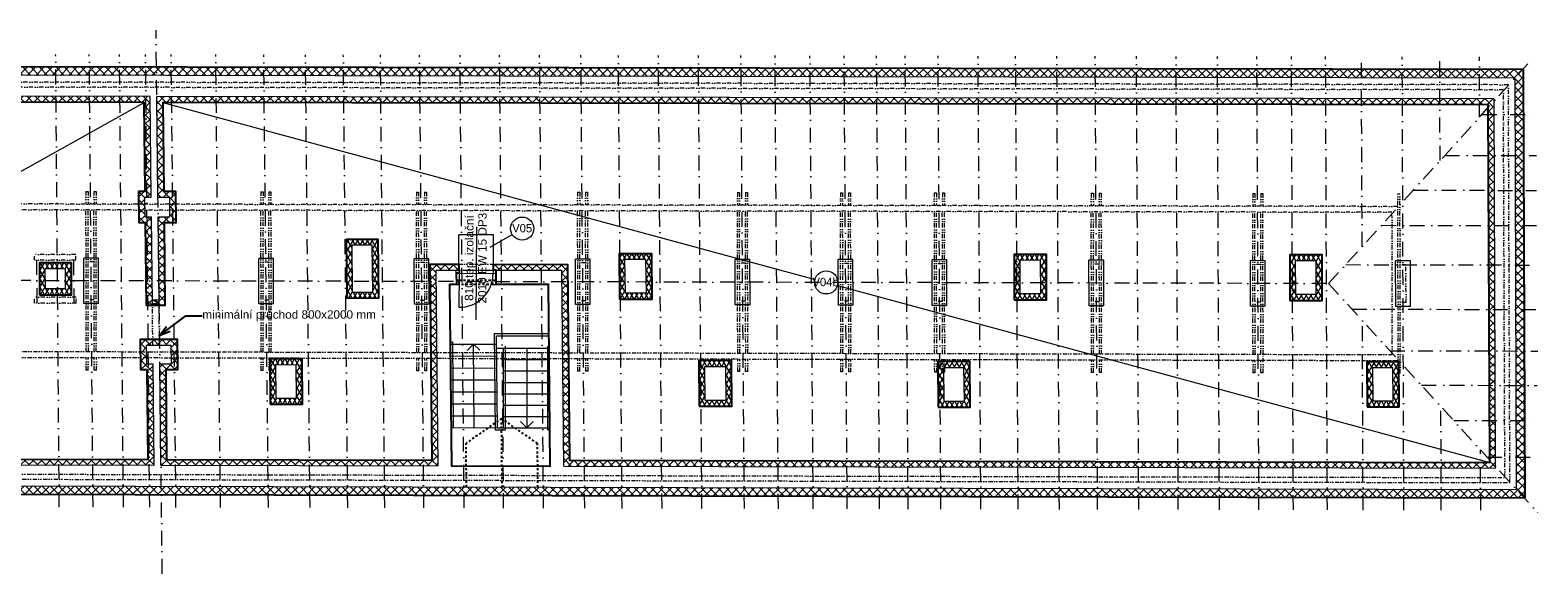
# Model space of a CAD drawing. Extents: x -22918 to 48583, y -252 to 19219.
# Tile 2 of 2: x 12697 to 48583, y -22 to 12913. Entities that reach past the tile are written whole.
import ezdxf

# ---------------------------------------------------------------- set-up
doc = ezdxf.new("R2010")
doc.units = 0
doc.header["$MEASUREMENT"] = 0
for name, pattern in [('DGN Style 2', [0.643626, 0.386175, -0.25745]), ('Čerchovaná', [670.277762, 352.777767, -176.388884, 0, -141.111112]), ('Čerchovaná se dvěma tečkami S', [250, 100, -40, 15, -40, 15, -40]), ('čárkovaná S', [100, 50, -50])]:
    doc.linetypes.add(name, pattern=pattern)
doc.layers.add('2D kreslení - obecné_Číslo_pera__241', color=9, linetype='Continuous', lineweight=13, true_color=0x808080)
doc.layers.add('blok I_pohled4_terén_Číslo_pera__241', color=9, linetype='Continuous', lineweight=13, true_color=0x808080)
for name, color, linetype, lineweight in [('2D VÝPLNĚ_Číslo_pera__4', 91, 'Continuous', 13), ('2D ČÁRY_Číslo_pera__1', 7, 'Continuous', 15), ('2D ČÁRY_Číslo_pera__2', 1, 'Continuous', 25), ('2D ČÁRY_Číslo_pera__3', 150, 'Continuous', 13), ('blok I_pohled4_terén_Číslo_pera__4', 91, 'Continuous', 13), ('hřeben_Číslo_pera__1', 7, 'Continuous', 15), ('komín_Číslo_pera__1', 7, 'Continuous', 15), ('krokve_Číslo_pera__1', 7, 'Continuous', 15), ('POZNÁMKY.POPISKA_Číslo_pera__4', 91, 'Continuous', 13), ('POZNÁMKY.TEXT_Číslo_pera__4', 91, 'Continuous', 13), ('svislé konstrukce_Číslo_pera__3', 150, 'Continuous', 13), ('vodorovné konstrukce_Číslo_pera__1', 7, 'Continuous', 15), ('zdi_Číslo_pera__1', 7, 'Continuous', 15), ('zdi_Číslo_pera__2', 1, 'Continuous', 25)]:
    doc.layers.add(name, color=color, linetype=linetype, lineweight=lineweight)
doc.layers.add('2D ČÁRY', color=7, linetype='Continuous')
doc.styles.add('GENERATED_STYLE_1', font='arial.ttf')
doc.styles.add('GENERATED_STYLE_3', font='txt')
doc.styles.get("Standard").update_dxf_attribs({"font": 'txt', "bigfont": 'BIGFONT.SHX'})
doc.dimstyles.new('GENERATED_STYLE__2', dxfattribs={"dimtxt": 0.18, "dimasz": 273.6, "dimexe": 0.18, "dimexo": 0.0625, "dimgap": 0.09, "dimtad": 0, "dimtih": 1, "dimtoh": 1, "dimdec": 4, "dimzin": 0, "dimdsep": 46, "dimtxsty": 'Standard', "dimcen": 0.09, "dimadec": 0, "dimazin": 0, "dimtfac": 1, "dimtdec": 4, "dimtmove": 0, "dimatfit": 3, "dimldrblk": 'ARROWHEAD_3', "dimfxl": 0, "dimtolj": 1, "dimtzin": 0, "dimarcsym": 0})
pattern_1 = [(45, (0, 0), (-98.99495, 98.99495), []), (135, (0, 0), (98.99495, 98.99495), [])]
pattern_2 = [(60, (0, 0), (-86.60254, 50), []), (120, (0, 0), (86.60254, 50), [])]

# ---------------------------------------------------------------- blocks, each defined once
blk = doc.blocks.new('LINE_11883', base_point=(23268, 3456))
at = {"layer": '2D ČÁRY_Číslo_pera__3', "linetype": 'Continuous'}
for p, q in [((23246, 5444), (23098, 5292)), ((23268, 3456), (23246, 5444)), ((23246, 5444), (23398, 5296))]:
    blk.add_line(p, q, dxfattribs=at)
blk = doc.blocks.new('LINE_11897', base_point=(24516, 5344))
at = {"layer": '2D ČÁRY_Číslo_pera__3', "linetype": 'Continuous'}
for p, q in [((24516, 5344), (24516, 3454)), ((24516, 3454), (24366, 3604)), ((24516, 3454), (24666, 3604))]:
    blk.add_line(p, q, dxfattribs=at)
blk = doc.blocks.new('ARROWHEAD_3')
at = {"linetype": 'Continuous'}
blk.add_line((0, 0), (-1, 0), dxfattribs=at)
at = {"linetype": 'Continuous', "flags": 128}
blk.add_lwpolyline([(-1, 0.2679), (0, 0), (-1, -0.2679)], dxfattribs=at)

msp = doc.modelspace()

# ---------------------------------------------------------------- hatches: boundary and pattern name
at = {"layer": '2D VÝPLNĚ_Číslo_pera__4', "linetype": 'Continuous', "true_color": 0x636466}
h = msp.add_hatch(dxfattribs=at)
h.set_pattern_fill('TEPELNA_IZOLACE_EPS', color=251, style=0, pattern_type=2)
h.set_pattern_definition(pattern_1)
h.paths.add_polyline_path([(-608, 12063), (-603, 1899), (48279, 1786), (48240, 11975)], flags=0)
h.paths.add_polyline_path([(-408, 11862), (48041, 11775), (48078, 1987), (-403, 2098)], flags=0)
h = msp.add_hatch(dxfattribs=at)
h.set_pattern_fill('TEPELNA_IZOLACE_EPS', color=251, style=0, pattern_type=2)
h.set_pattern_definition(pattern_1)
h.paths.add_polyline_path([(15605, 6502), (15583, 8472), (15433, 8472), (15428, 8942), (15578, 8942), (15552, 11334), (92, 11361), (97, 2597), (15647, 2561), (15621, 4972), (15471, 4972), (15466, 5424), (16196, 5420), (16195, 5560), (15325, 5562), (15333, 4832), (15483, 4832), (15506, 2702), (237, 2737), (232, 11221), (15414, 11194), (15437, 9082), (15287, 9082), (15295, 8332), (15445, 8332), (15465, 6362)], flags=0)
h = msp.add_hatch(dxfattribs=at)
h.set_pattern_fill('TEPELNA_IZOLACE_EPS', color=251, style=0, pattern_type=2)
h.set_pattern_definition(pattern_1)
h.paths.add_polyline_path([(25348, 7199), (25398, 2539), (47576, 2488), (47543, 11276), (15712, 11335), (15738, 8941), (16018, 8941), (16023, 8471), (15743, 8471), (15765, 6501), (15605, 6502), (15465, 6362), (15905, 6361), (15885, 8331), (16165, 8330), (16157, 9080), (15877, 9081), (15854, 11193), (47403, 11137), (47436, 2628), (25536, 2679), (25486, 7339), (23728, 7343), (23727, 7203)], flags=0)
h = msp.add_hatch(dxfattribs=at)
h.set_pattern_fill('TEPELNA_IZOLACE_MINERÁL', color=251, style=0, pattern_type=2)
h.set_pattern_definition(pattern_2)
h.paths.add_polyline_path([(20219, 7934), (20234, 6534), (20994, 6542), (20979, 7936)], flags=0)
h.paths.add_polyline_path([(20361, 7795), (20841, 7794), (20853, 6674), (20373, 6675)], flags=0)
h = msp.add_hatch(dxfattribs=at)
h.set_pattern_fill('TEPELNA_IZOLACE_MINERÁL', color=251, style=0, pattern_type=2)
h.set_pattern_definition(pattern_2)
h.paths.add_polyline_path([(26715, 7593), (26724, 6512), (27504, 6512), (27495, 7593)], flags=0)
h.paths.add_polyline_path([(26855, 7454), (27355, 7453), (27364, 6652), (26864, 6653)], flags=0)
h = msp.add_hatch(dxfattribs=at)
h.set_pattern_fill('TEPELNA_IZOLACE_MINERÁL', color=251, style=0, pattern_type=2)
h.set_pattern_definition(pattern_2)
h.paths.add_polyline_path([(36117, 7576), (36120, 6495), (36890, 6495), (36887, 7576)], flags=0)
h.paths.add_polyline_path([(36257, 7437), (36747, 7436), (36750, 6636), (36260, 6637)], flags=0)
h = msp.add_hatch(dxfattribs=at)
h.set_pattern_fill('TEPELNA_IZOLACE_MINERÁL', color=251, style=0, pattern_type=2)
h.set_pattern_definition(pattern_2)
h.paths.add_polyline_path([(42677, 7564), (42680, 6484), (43450, 6484), (43447, 7564)], flags=0)
h.paths.add_polyline_path([(42817, 7425), (43307, 7424), (43310, 6624), (42820, 6625)], flags=0)
h = msp.add_hatch(dxfattribs=at)
h.set_pattern_fill('TEPELNA_IZOLACE_MINERÁL', color=251, style=0, pattern_type=2)
h.set_pattern_definition(pattern_2)
h.paths.add_polyline_path([(12922, 7377), (12922, 6617), (13681, 6617), (13681, 7377)], flags=0)
h.paths.add_polyline_path([(13056, 7238), (13536, 7237), (13542, 6757), (13062, 6758)], flags=0)
h = msp.add_hatch(dxfattribs=at)
h.set_pattern_fill('TEPELNA_IZOLACE_EPS', color=251, style=0, pattern_type=2)
h.set_pattern_definition(pattern_1)
h.paths.add_polyline_path([(22898, 7345), (22897, 7205), (22357, 7206), (22408, 2546), (15807, 2561), (15781, 4971), (16061, 4971), (16056, 5421), (16196, 5420), (16203, 4830), (15923, 4831), (15946, 2701), (22266, 2686), (22216, 7346)], flags=0)
h = msp.add_hatch(dxfattribs=at)
h.set_pattern_fill('TEPELNA_IZOLACE_MINERÁL', color=251, style=0, pattern_type=2)
h.set_pattern_definition(pattern_2)
h.paths.add_polyline_path([(18401, 5094), (18410, 4014), (19180, 4014), (19171, 5094)], flags=0)
h.paths.add_polyline_path([(18541, 4955), (19031, 4954), (19040, 4154), (18550, 4155)], flags=0)
h = msp.add_hatch(dxfattribs=at)
h.set_pattern_fill('TEPELNA_IZOLACE_MINERÁL', color=251, style=0, pattern_type=2)
h.set_pattern_definition(pattern_2)
h.paths.add_polyline_path([(28611, 5050), (28621, 3970), (29401, 3970), (29393, 5050)], flags=0)
h.paths.add_polyline_path([(28752, 4911), (29253, 4910), (29261, 4110), (28761, 4111)], flags=0)
h = msp.add_hatch(dxfattribs=at)
h.set_pattern_fill('TEPELNA_IZOLACE_MINERÁL', color=251, style=0, pattern_type=2)
h.set_pattern_definition(pattern_2)
h.paths.add_polyline_path([(34303, 5027), (34312, 3947), (35071, 3947), (35062, 5027)], flags=0)
h.paths.add_polyline_path([(34443, 4888), (34922, 4887), (34932, 4087), (34452, 4088)], flags=0)
h = msp.add_hatch(dxfattribs=at)
h.set_pattern_fill('TEPELNA_IZOLACE_MINERÁL', color=251, style=0, pattern_type=2)
h.set_pattern_definition(pattern_2)
h.paths.add_polyline_path([(44513, 5024), (44522, 3954), (45282, 3954), (45274, 5024)], flags=0)
h.paths.add_polyline_path([(44653, 4885), (45134, 4884), (45142, 4094), (44662, 4095)], flags=0)

# ---------------------------------------------------------------- linework, layer by layer
at = {"layer": '2D kreslení - obecné_Číslo_pera__241', "color": 251, "linetype": 'Continuous', "true_color": 0x636466}
for centre in [(24408, 8191), (31645, 6911)]:
    msp.add_circle(centre, 275, dxfattribs=at)
at = {"layer": '2D ČÁRY_Číslo_pera__1', "color": 251, "linetype": 'Čerchovaná', "true_color": 0x636466}
msp.add_line((15841, -22), (15694, 12913), dxfattribs=at)
at = {"layer": '2D ČÁRY_Číslo_pera__1', "color": 251, "linetype": 'Continuous', "true_color": 0x636466}
for p, q in [((23728, 8043), (22898, 8043)), ((22898, 7345), (22898, 8043)), ((23728, 7343), (23728, 8043)), ((22897, 7205), (22898, 7345)), ((22907, 7205), (22907, 7129)), ((23717, 7203), (23717, 7127)), ((23727, 7203), (23728, 7343)), ((23798, 5344), (25068, 5344)), ((23964, 3454), (23964, 5344)), ((23964, 5074), (25068, 5074)), ((23964, 4804), (25068, 4804)), ((23964, 4534), (25068, 4534)), ((23964, 4264), (25068, 4264)), ((23964, 3994), (25068, 3994)), ((23964, 3724), (25068, 3724)), ((23818, 3454), (25068, 3454))]:
    msp.add_line(p, q, dxfattribs=at)
at = {"layer": '2D ČÁRY_Číslo_pera__1', "color": 251, "linetype": 'Čerchovaná se dvěma tečkami S', "true_color": 0x636466}
msp.add_line((22898, 7345), (23728, 7343), dxfattribs=at)
at = {"layer": '2D ČÁRY_Číslo_pera__2', "color": 251, "linetype": 'Continuous', "true_color": 0x636466, "flags": 128}
msp.add_lwpolyline([(237, 2737), (15506, 2702), (15483, 4832), (15333, 4832), (15325, 5562), (16195, 5560), (16203, 4830), (15923, 4831), (15946, 2701), (22266, 2686), (22216, 7346), (22898, 7345), (22897, 7205), (22907, 7205), (22907, 7129), (22838, 7129), (22841, 6865), (22681, 6865), (22728, 2545), (25078, 2540), (25031, 6860), (23790, 6863), (23787, 7203), (23727, 7203), (23728, 7343), (25486, 7339), (25536, 2679), (47436, 2628), (47403, 11137), (15854, 11193), (15877, 9081), (16157, 9080), (16165, 8330), (15885, 8331), (15906, 6361), (15466, 6362), (15445, 8332), (15295, 8332), (15287, 9082), (15437, 9082), (15414, 11194), (232, 11221)], dxfattribs=at)
for points in [[(20234, 6534), (20994, 6542), (20979, 7936), (20219, 7934)], [(26724, 6512), (27504, 6512), (27495, 7593), (26715, 7593)], [(36120, 6495), (36890, 6495), (36887, 7576), (36117, 7576)], [(42680, 6484), (43450, 6484), (43447, 7564), (42677, 7564)], [(12922, 6617), (13681, 6617), (13681, 7377), (12922, 7377)], [(18410, 4014), (19180, 4014), (19171, 5094), (18401, 5094)], [(28621, 3970), (29401, 3970), (29393, 5050), (28611, 5050)], [(34312, 3947), (35071, 3947), (35063, 5027), (34303, 5027)], [(44522, 3954), (45282, 3954), (45274, 5024), (44513, 5024)]]:
    msp.add_lwpolyline(points, close=True, dxfattribs=at)
at = {"layer": '2D ČÁRY_Číslo_pera__3', "color": 251, "linetype": 'Continuous', "true_color": 0x636466}
for p, q in [((15605, 6502), (15768, 6411)), ((22695, 5495), (22746, 5495)), ((22746, 5495), (22768, 3457)), ((23744, 5693), (23768, 3404)), ((23744, 5693), (25044, 5693)), ((24014, 3404), (24014, 5394)), ((25018, 3404), (25018, 5394)), ((23768, 3404), (24014, 3404)), ((25018, 3404), (25068, 3404))]:
    msp.add_line(p, q, dxfattribs=at)
at = {"layer": 'blok I_pohled4_terén_Číslo_pera__241', "color": 251, "linetype": 'Continuous', "true_color": 0x636466}
for p, q in [((8066, 7099), (15414, 11194)), ((15854, 11193), (31379, 6983)), ((23645, 7750), (24170, 8053)), ((31910, 6839), (47436, 2628))]:
    msp.add_line(p, q, dxfattribs=at)
at = {"layer": 'blok I_pohled4_terén_Číslo_pera__4', "color": 251, "linetype": 'Continuous', "true_color": 0x636466}
msp.add_line((23317, 8236), (23308, 6019), dxfattribs=at)
at = {"layer": 'hřeben_Číslo_pera__1', "color": 251, "linetype": 'Čerchovaná', "true_color": 0x636466}
msp.add_line((43552, 6885), (4034, 6973), dxfattribs=at)
at = {"layer": 'komín_Číslo_pera__1', "color": 251, "linetype": 'Continuous', "true_color": 0x636466}
for p, q in [((20373, 6675), (20361, 7795)), ((20841, 7794), (20361, 7795)), ((20853, 6674), (20841, 7794)), ((13536, 7237), (13056, 7238)), ((13062, 6758), (13056, 7238)), ((13542, 6757), (13536, 7237)), ((27355, 7453), (26855, 7453)), ((26864, 6653), (26855, 7453)), ((27364, 6652), (27355, 7453)), ((36260, 6637), (36257, 7437)), ((36747, 7436), (36257, 7437)), ((36750, 6636), (36747, 7436)), ((42820, 6625), (42817, 7425)), ((43307, 7424), (42817, 7425)), ((43310, 6624), (43307, 7424)), ((13542, 6757), (13062, 6758)), ((20853, 6674), (20373, 6675)), ((27364, 6652), (26864, 6653)), ((36750, 6636), (36260, 6637)), ((43310, 6624), (42820, 6625)), ((18541, 4955), (19031, 4954)), ((18550, 4155), (18541, 4955)), ((19040, 4154), (19031, 4954)), ((28761, 4111), (28752, 4911)), ((28752, 4911), (29253, 4910)), ((29261, 4110), (29253, 4910)), ((34452, 4088), (34443, 4888)), ((34443, 4888), (34923, 4887)), ((34932, 4087), (34923, 4887)), ((44662, 4095), (44654, 4885)), ((44654, 4885), (45134, 4884)), ((45142, 4094), (45134, 4884)), ((18550, 4155), (19040, 4154)), ((28761, 4111), (29261, 4110)), ((34452, 4088), (34932, 4087)), ((44662, 4095), (45142, 4094))]:
    msp.add_line(p, q, dxfattribs=at)
at = {"layer": 'krokve_Číslo_pera__1', "color": 251, "linetype": 'Čerchovaná', "true_color": 0x636466}
for p, q in [((13389, 1567), (13304, 12338)), ((14194, 1565), (14104, 12336)), ((14918, 1563), (14824, 12335)), ((15543, 1562), (15443, 12334)), ((16168, 1560), (16052, 12333)), ((17228, 1558), (17114, 12331)), ((18368, 1555), (18256, 12329)), ((19358, 1553), (19249, 12327)), ((20257, 1551), (20151, 12325)), ((21137, 1549), (21033, 12324)), ((22067, 1547), (21965, 12322)), ((23027, 1545), (22928, 12320)), ((23967, 1542), (23870, 12319)), ((24917, 1540), (24822, 12317)), ((25896, 1538), (25805, 12315)), ((26786, 1536), (26697, 12314)), ((27736, 1534), (27649, 12312)), ((28686, 1531), (28602, 12310)), ((29696, 1529), (29614, 12308)), ((30506, 1527), (30426, 12307)), ((31336, 1525), (31258, 12305)), ((32145, 1523), (32071, 12304)), ((32915, 1522), (32843, 12303)), ((33595, 1520), (33525, 12301)), ((34375, 1518), (34308, 12300)), ((35325, 1516), (35260, 12298)), ((36215, 1514), (36152, 12297)), ((37194, 1512), (37134, 12295)), ((38104, 1510), (38047, 12293)), ((39084, 1508), (39029, 12292)), ((40024, 1505), (39971, 12290)), ((41004, 1503), (40954, 12288)), ((41944, 1501), (41896, 12286)), ((42764, 1499), (42718, 12285)), ((43573, 1497), (43531, 12284)), ((43602, 6885), (48539, 12324)), ((44400, 7764), (44383, 12282)), ((45393, 1493), (45355, 12280)), ((46256, 9809), (46247, 12279)), ((47194, 10843), (47190, 12277)), ((47254, 10909), (48544, 10906)), ((46368, 9933), (48548, 9928)), ((45618, 9106), (48551, 9100)), ((44859, 8270), (48554, 8262)), ((12865, 6418), (12853, 7578)), ((13745, 6417), (13733, 7577)), ((44010, 7334), (48558, 7324)), ((43602, 6885), (48580, 1437)), ((44159, 6276), (48562, 6266)), ((44423, 1495), (44406, 6005)), ((45063, 5286), (48583, 5278)), ((45813, 4466), (48569, 4460)), ((46283, 1491), (46275, 3960)), ((46580, 3626), (48572, 3622)), ((47223, 1489), (47218, 2928)), ((47375, 2756), (48575, 2754))]:
    msp.add_line(p, q, dxfattribs=at)
at = {"layer": 'svislé konstrukce_Číslo_pera__3', "color": 251, "linetype": 'Continuous', "true_color": 0x636466, "flags": 128}
msp.add_lwpolyline([(22907, 7129), (22904, 6319, 0.415194), (23717, 7127)], format="xyb", dxfattribs=at)
at = {"layer": 'vodorovné konstrukce_Číslo_pera__1', "color": 251, "linetype": 'Čerchovaná se dvěma tečkami S', "true_color": 0x636466}
for p, q in [((47881, 11616), (-248, 11702)), ((47762, 11496), (-128, 11582)), ((47797, 2267), (47762, 11496)), ((47917, 2147), (47881, 11616)), ((14025, 9076), (14025, 8776)), ((14025, 9076), (14076, 9076)), ((14076, 9076), (14077, 8776)), ((14216, 9076), (14265, 9076)), ((14216, 9076), (14217, 8776)), ((14265, 9076), (14265, 8776)), ((18188, 9069), (18188, 8769)), ((18188, 9069), (18240, 9069)), ((18240, 9069), (18240, 8769)), ((18380, 9068), (18428, 9068)), ((18380, 9068), (18380, 8768)), ((18428, 9068), (18428, 8768)), ((21892, 9062), (21893, 8762)), ((21892, 9062), (21944, 9062)), ((21944, 9062), (21944, 8762)), ((22084, 9062), (22132, 9062)), ((22084, 9062), (22084, 8762)), ((22132, 9062), (22133, 8762)), ((25726, 9055), (25727, 8755)), ((25726, 9055), (25778, 9055)), ((25778, 9055), (25779, 8755)), ((25918, 9055), (25966, 9055)), ((25918, 9055), (25919, 8755)), ((25966, 9055), (25967, 8755)), ((29531, 9049), (29531, 8749)), ((29531, 9049), (29582, 9048)), ((29582, 9048), (29583, 8748)), ((29722, 9048), (29771, 9048)), ((29722, 9048), (29723, 8748)), ((29771, 9048), (29771, 8748)), ((31984, 9044), (31984, 8744)), ((31984, 9044), (32036, 9044)), ((32036, 9044), (32036, 8744)), ((32176, 9044), (32224, 9044)), ((32176, 9044), (32176, 8744)), ((32224, 9044), (32224, 8744)), ((34217, 9040), (34218, 8740)), ((34217, 9040), (34269, 9040)), ((34269, 9040), (34269, 8740)), ((34409, 9040), (34457, 9040)), ((34409, 9040), (34409, 8740)), ((34457, 9040), (34458, 8740)), ((37951, 9034), (37952, 8734)), ((37951, 9034), (38003, 9033)), ((38003, 9033), (38004, 8733)), ((38143, 9033), (38191, 9033)), ((38143, 9033), (38144, 8733)), ((38191, 9033), (38192, 8733)), ((41796, 9027), (41796, 8727)), ((41796, 9027), (41847, 9027)), ((41847, 9027), (41848, 8727)), ((41987, 9026), (42036, 9026)), ((41987, 9026), (41988, 8726)), ((42036, 9026), (42036, 8726)), ((45258, 4753), (45250, 9020)), ((45250, 9020), (45300, 9020)), ((45308, 4753), (45300, 9020)), ((45250, 8720), (2377, 8797)), ((45111, 8581), (2517, 8657)), ((14032, 5265), (14025, 8636)), ((14082, 5265), (14075, 8636)), ((14222, 5265), (14215, 8636)), ((14272, 5265), (14265, 8636)), ((18195, 5256), (18189, 8629)), ((18245, 5255), (18239, 8629)), ((18385, 5255), (18379, 8629)), ((18435, 5255), (18429, 8628)), ((21900, 5247), (21893, 8622)), ((21950, 5247), (21943, 8622)), ((22090, 5247), (22083, 8622)), ((22140, 5247), (22133, 8622)), ((25734, 5238), (25727, 8615)), ((25784, 5238), (25777, 8615)), ((25924, 5238), (25917, 8615)), ((25974, 5238), (25967, 8615)), ((29538, 5229), (29531, 8609)), ((29588, 5229), (29581, 8609)), ((29728, 5229), (29721, 8608)), ((29778, 5229), (29771, 8608)), ((31991, 5224), (31985, 8604)), ((32041, 5224), (32035, 8604)), ((32181, 5223), (32175, 8604)), ((32231, 5223), (32225, 8604)), ((34225, 5219), (34218, 8600)), ((34275, 5219), (34268, 8600)), ((34415, 5218), (34408, 8600)), ((34465, 5218), (34458, 8600)), ((37959, 5210), (37952, 8594)), ((38009, 5210), (38002, 8593)), ((38149, 5210), (38142, 8593)), ((38199, 5210), (38192, 8593)), ((41803, 5201), (41796, 8587)), ((41853, 5201), (41846, 8587)), ((41993, 5201), (41986, 8586)), ((42043, 5201), (42036, 8586)), ((45118, 5194), (45111, 8581)), ((13783, 7577), (12801, 7579)), ((12801, 7439), (12801, 7579)), ((13784, 7437), (13785, 7577)), ((13784, 7437), (12801, 7439)), ((14218, 7400), (14078, 7400)), ((18381, 7391), (18241, 7391)), ((22085, 7383), (21945, 7383)), ((25920, 7374), (25780, 7374)), ((29724, 7366), (29584, 7366)), ((32177, 7364), (32037, 7364)), ((34410, 7355), (34270, 7356)), ((38145, 7347), (38005, 7347)), ((41989, 7339), (41849, 7339)), ((45443, 7331), (45303, 7331)), ((45445, 6431), (45443, 7331)), ((13794, 6557), (12799, 6559)), ((12799, 6419), (12799, 6559)), ((13795, 6417), (13796, 6557)), ((14220, 6500), (14080, 6500)), ((18383, 6491), (18243, 6491)), ((22087, 6483), (21947, 6483)), ((25921, 6474), (25781, 6474)), ((29726, 6466), (29586, 6466)), ((32179, 6464), (32039, 6464)), ((13795, 6417), (12799, 6419)), ((34412, 6455), (34272, 6456)), ((38146, 6447), (38006, 6447)), ((41991, 6439), (41851, 6439)), ((45445, 6431), (45305, 6431)), ((2384, 5152), (45258, 5053)), ((2524, 5292), (45118, 5194)), ((14033, 4825), (14033, 5125)), ((14081, 4825), (14081, 5125)), ((14221, 4825), (14221, 5125)), ((14273, 4825), (14273, 5125)), ((18196, 4816), (18196, 5116)), ((18244, 4815), (18244, 5115)), ((18384, 4815), (18384, 5115)), ((18436, 4815), (18436, 5115)), ((21901, 4807), (21900, 5107)), ((21949, 4807), (21948, 5107)), ((22089, 4807), (22088, 5107)), ((22141, 4807), (22140, 5107)), ((25735, 4798), (25734, 5098)), ((25783, 4798), (25782, 5098)), ((25923, 4798), (25922, 5098)), ((25975, 4798), (25974, 5098)), ((29539, 4789), (29539, 5089)), ((29587, 4789), (29587, 5089)), ((29727, 4789), (29727, 5089)), ((29779, 4789), (29779, 5089)), ((31992, 4784), (31992, 5084)), ((32040, 4784), (32040, 5084)), ((32180, 4783), (32180, 5083)), ((32232, 4783), (32232, 5083)), ((34226, 4779), (34225, 5079)), ((34274, 4779), (34273, 5079)), ((34414, 4778), (34413, 5078)), ((34466, 4778), (34465, 5078)), ((37960, 4770), (37959, 5070)), ((38008, 4770), (38007, 5070)), ((38148, 4770), (38147, 5070)), ((38200, 4770), (38199, 5070)), ((41804, 4761), (41804, 5061)), ((41852, 4761), (41852, 5061)), ((41992, 4761), (41992, 5061)), ((42044, 4761), (42043, 5201)), ((14081, 4825), (14033, 4825)), ((14273, 4825), (14221, 4825)), ((18244, 4815), (18196, 4816)), ((18436, 4815), (18384, 4815)), ((21949, 4807), (21901, 4807)), ((22141, 4807), (22089, 4807)), ((25783, 4798), (25735, 4798)), ((25975, 4798), (25923, 4798)), ((29587, 4789), (29539, 4789)), ((29779, 4789), (29727, 4789)), ((32040, 4784), (31992, 4784)), ((32232, 4783), (32180, 4783)), ((34274, 4779), (34226, 4779)), ((34466, 4778), (34414, 4778)), ((38008, 4770), (37960, 4770)), ((38200, 4770), (38148, 4770)), ((41852, 4761), (41804, 4761)), ((42044, 4761), (41992, 4761)), ((45308, 4753), (45258, 4753)), ((-243, 2258), (47917, 2147)), ((-123, 2378), (47797, 2267))]:
    msp.add_line(p, q, dxfattribs=at)
at = {"layer": 'zdi_Číslo_pera__1', "color": 251, "linetype": 'Continuous', "true_color": 0x636466}
for p, q in [((48041, 11775), (-408, 11862)), ((48078, 1987), (48041, 11775)), ((15552, 11334), (92, 11361)), ((15414, 11194), (232, 11221)), ((15437, 9082), (15414, 11194)), ((15578, 8942), (15552, 11334)), ((15738, 8941), (15712, 11335)), ((47543, 11276), (15712, 11333)), ((15714, 11193), (15712, 11193)), ((15852, 11333), (15852, 11336)), ((47403, 11137), (15854, 11193)), ((15877, 9081), (15854, 11193)), ((47436, 2628), (47403, 11137)), ((47576, 2488), (47543, 11276)), ((15295, 8332), (15287, 9082)), ((15287, 9082), (15437, 9082)), ((15877, 9081), (16157, 9080)), ((16165, 8330), (16157, 9080)), ((15433, 8472), (15428, 8942)), ((15428, 8942), (15578, 8942)), ((15438, 8940), (15438, 8942)), ((15738, 8941), (16018, 8941)), ((16023, 8471), (16018, 8941)), ((15295, 8332), (15445, 8332)), ((15433, 8472), (15583, 8472)), ((15466, 6412), (15445, 8332)), ((15606, 6412), (15583, 8472)), ((15743, 8471), (16023, 8471)), ((15766, 6411), (15743, 8471)), ((15885, 8331), (16165, 8330)), ((15906, 6411), (15885, 8331)), ((13975, 6411), (13973, 7491)), ((14323, 7490), (13973, 7491)), ((14325, 6410), (14323, 7490)), ((18138, 6401), (18136, 7481)), ((18486, 7481), (18136, 7481)), ((18488, 6401), (18486, 7481)), ((21842, 6393), (21840, 7473)), ((22190, 7472), (21840, 7473)), ((22192, 6392), (22190, 7472)), ((22266, 2686), (22216, 7346)), ((22216, 7346), (22898, 7345)), ((22408, 2546), (22357, 7206)), ((22357, 7206), (22837, 7205)), ((22841, 6865), (22837, 7205)), ((23728, 7343), (25486, 7339)), ((23790, 6863), (23787, 7203)), ((23787, 7203), (25348, 7199)), ((25398, 2539), (25348, 7199)), ((25536, 2679), (25486, 7339)), ((25677, 6385), (25674, 7465)), ((26024, 7464), (25674, 7465)), ((26027, 6384), (26024, 7464)), ((29481, 6376), (29479, 7456)), ((29829, 7456), (29479, 7456)), ((29831, 6376), (29829, 7456)), ((31934, 6374), (31932, 7454)), ((32282, 7453), (31932, 7454)), ((32284, 6373), (32282, 7453)), ((34167, 6366), (34165, 7446)), ((34515, 7445), (34165, 7446)), ((34517, 6365), (34515, 7445)), ((37902, 6358), (37899, 7438)), ((38249, 7437), (37899, 7438)), ((38252, 6357), (38249, 7437)), ((41746, 6349), (41744, 7429)), ((42094, 7428), (41744, 7429)), ((42096, 6348), (42094, 7428)), ((45200, 6342), (45198, 7422)), ((45548, 7421), (45198, 7422)), ((45550, 6341), (45548, 7421)), ((22728, 2545), (22681, 6865)), ((22681, 6865), (22911, 6865)), ((22837, 7129), (23788, 7127)), ((23711, 6863), (25031, 6860)), ((25078, 2540), (25031, 6860)), ((15605, 6502), (15765, 6501)), ((14325, 6410), (13975, 6411)), ((15465, 6362), (15905, 6361)), ((15606, 6412), (15768, 6411)), ((18488, 6401), (18138, 6401)), ((22192, 6392), (21842, 6393)), ((26027, 6384), (25677, 6385)), ((29831, 6376), (29481, 6376)), ((32284, 6373), (31934, 6374)), ((34517, 6365), (34167, 6366)), ((38252, 6357), (37902, 6358)), ((42096, 6348), (41746, 6349)), ((45550, 6341), (45200, 6342)), ((15333, 4832), (15326, 5422)), ((15471, 4972), (15466, 5422)), ((15466, 5422), (16056, 5421)), ((16061, 4971), (16056, 5421)), ((16203, 4830), (16196, 5420)), ((22696, 5445), (23796, 5443)), ((23794, 5643), (25044, 5640)), ((23818, 3454), (23794, 5642)), ((22699, 5161), (23800, 5159)), ((15333, 4832), (15483, 4832)), ((15471, 4972), (15621, 4972)), ((15506, 2702), (15483, 4832)), ((15647, 2561), (15621, 4972)), ((15807, 2561), (15781, 4971)), ((15781, 4971), (16061, 4971)), ((15946, 2701), (15923, 4831)), ((15923, 4831), (16203, 4830)), ((22703, 4877), (23803, 4875)), ((22706, 4593), (23806, 4591)), ((22709, 4309), (23809, 4307)), ((22712, 4025), (23812, 4023)), ((22715, 3741), (23815, 3739)), ((22718, 3457), (23818, 3455)), ((97, 2597), (15647, 2561)), ((237, 2737), (15506, 2702)), ((15807, 2561), (22408, 2546)), ((15946, 2701), (22266, 2686)), ((22728, 2545), (25078, 2540)), ((25398, 2539), (47576, 2488)), ((25536, 2679), (47436, 2628)), ((-403, 2098), (48078, 1987))]:
    msp.add_line(p, q, dxfattribs=at)
at = {"layer": 'zdi_Číslo_pera__1', "color": 251, "linetype": 'DGN Style 2', "true_color": 0x636466}
msp.add_line((22837, 7205), (23787, 7203), dxfattribs=at)
at = {"layer": 'zdi_Číslo_pera__1', "color": 251, "linetype": 'Čerchovaná se dvěma tečkami S', "true_color": 0x636466}
for p, q in [((15616, 5422), (15605, 6502)), ((15776, 5421), (15765, 6502))]:
    msp.add_line(p, q, dxfattribs=at)
at = {"layer": 'zdi_Číslo_pera__2', "color": 251, "linetype": 'Continuous', "true_color": 0x636466}
for p, q in [((48240, 11975), (-608, 12063)), ((48279, 1786), (48240, 11975)), ((-603, 1899), (48279, 1786))]:
    msp.add_line(p, q, dxfattribs=at)
at = {"layer": 'zdi_Číslo_pera__2', "color": 251, "linetype": 'čárkovaná S', "true_color": 0x636466}
for p, q in [((22840, 6968), (22911, 6967)), ((22911, 6865), (22910, 6967)), ((22910, 6967), (23710, 6966)), ((23711, 6863), (22911, 6865)), ((23711, 6863), (23710, 6966)), ((23711, 6966), (23790, 6965)), ((23916, 3672), (23072, 3085)), ((23933, 2032), (23916, 3672)), ((24772, 3081), (23916, 3672)), ((23083, 2045), (23072, 3085)), ((24783, 2041), (24772, 3081))]:
    msp.add_line(p, q, dxfattribs=at)

# ---------------------------------------------------------------- block references
at = {"layer": '2D ČÁRY', "color": 251, "linetype": 'Continuous', "true_color": 0x636466}
for name, p in [('LINE_11883', (23268, 3456)), ('LINE_11897', (24516, 5344))]:
    msp.add_blockref(name, p, dxfattribs=at)

# ---------------------------------------------------------------- texts
at = {"layer": 'POZNÁMKY.POPISKA_Číslo_pera__4', "color": 251, "linetype": 'Continuous', "true_color": 0x636466, "insert": (16795, 6118), "char_height": 200, "width": 4042.98, "attachment_point": 4, "style": 'GENERATED_STYLE_1'}
msp.add_mtext('{minimální průchod 800x2000 mm}', dxfattribs=at)
at = {"layer": 'POZNÁMKY.TEXT_Číslo_pera__4', "color": 251, "linetype": 'Continuous', "true_color": 0x636466, "insert": (23562, 7489), "char_height": 200, "attachment_point": 8, "rotation": 89.7724, "line_spacing_factor": 0.937873, "style": 'GENERATED_STYLE_1'}
msp.add_mtext('{810^Itep. izolační\\P2010^IEW 15 DP3}', dxfattribs=at)
at = {"layer": 'POZNÁMKY.TEXT_Číslo_pera__4', "color": 251, "linetype": 'Continuous', "true_color": 0x636466, "char_height": 200, "style": 'GENERATED_STYLE_3'}
for s, insert, attachment_point in [('{V05}', (24408, 8200), 5), ('{V04b}', (31317, 6818), 7)]:
    msp.add_mtext(s, dxfattribs=dict(at, insert=insert, attachment_point=attachment_point))

# ---------------------------------------------------------------- leaders
at = {"layer": 'POZNÁMKY.POPISKA_Číslo_pera__4', "color": 251, "linetype": 'Continuous', "true_color": 0x636466, "annotation_type": 0, "has_hookline": 1, "hookline_direction": 0, "text_width": 3556}
msp.add_leader([(15771, 5639), (16403, 6118), (16795, 6118)], dimstyle='GENERATED_STYLE__2', dxfattribs=at)

doc.saveas('drawing.dxf')
